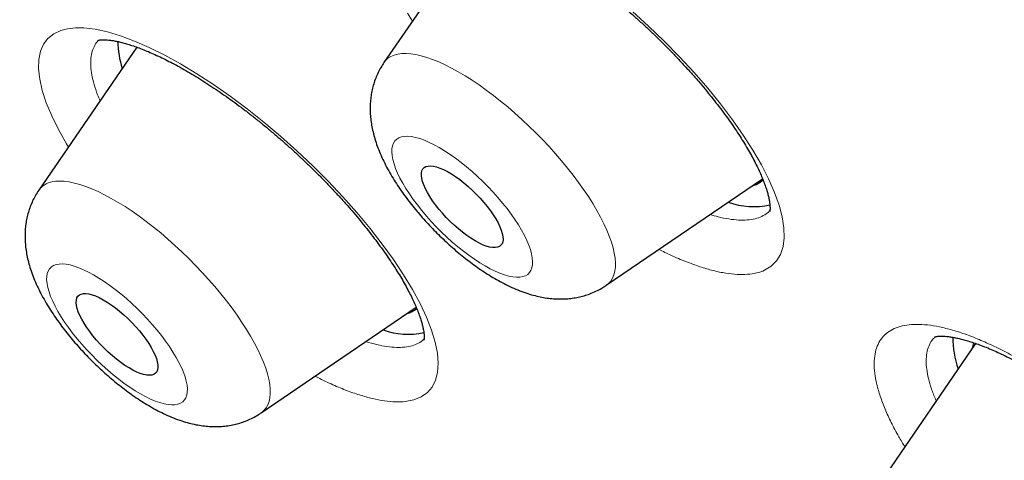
# Model space of a CAD drawing. Header units: millimetres. Extents: x 8 to 436, y 12 to 764.
# Tile 203 of 256: x 381.9 to 389.53, y 264.58 to 268. Entities that reach past the tile are written whole.
import ezdxf

# ---------------------------------------------------------------- set-up
doc = ezdxf.new("R2010")
doc.units = ezdxf.units.MM

msp = doc.modelspace()

# ---------------------------------------------------------------- linework, layer by layer
at = {"color": 7, "linetype": 'Continuous', "lineweight": 30}
for p, q in [((385.4873, 268.7803), (384.7228, 267.6641)), ((382.8065, 267.7838), (382.0463, 266.674)), ((386.4464, 265.9362), (387.6591, 266.7625)), ((383.77, 264.9462), (384.9728, 265.7658)), ((389.3111, 265.4855), (388.5884, 264.4303))]:
    msp.add_line(p, q, dxfattribs=at)
at = {"color": 252, "linetype": 'Continuous', "lineweight": 0, "flags": 128}
for points in [[(384.9432, 267.9858), (384.9066, 268.0475)], [(386.6488, 268.0614), (386.7744, 267.9475), (386.8969, 267.8298), (387.015, 267.7096), (387.1274, 267.5881), (387.2336, 267.4658), (387.3334, 267.343), (387.4256, 267.2212), (387.5094, 267.1016), (387.5842, 266.9848), (387.6499, 266.8709), (387.7058, 266.7613), (387.7514, 266.6572), (387.7863, 266.559), (387.8106, 266.4669), (387.8239, 266.3819), (387.8262, 266.305), (387.8173, 266.2364), (387.7974, 266.1764), (387.7666, 266.1256), (387.7254, 266.0845), (387.7254, 266.0845)], [(382.2754, 267.0084), (382.2599, 267.0334), (382.1982, 267.1444), (382.1462, 267.251), (382.1044, 267.3523), (382.0733, 267.447), (382.0532, 267.5348), (382.044, 267.6153), (382.0457, 267.6879), (382.0584, 267.7516), (382.0822, 267.8062), (382.1168, 267.8516), (382.1617, 267.8873), (382.2167, 267.913), (382.27, 267.9265), (382.3298, 267.933), (382.3957, 267.9324), (382.4828, 267.9221), (382.578, 267.9016), (382.6803, 267.8711), (382.7888, 267.8309), (382.903, 267.781), (383.0225, 267.7217), (383.1461, 267.6537), (383.2723, 267.5777), (383.4009, 267.4937), (383.5314, 267.4023), (383.6622, 267.3045), (383.7921, 267.2011), (383.9207, 267.0925), (384.0474, 266.9792), (384.1709, 266.8624), (384.2899, 266.7434), (384.4039, 266.6223), (384.5126, 266.4999), (384.6147, 266.3773), (384.7093, 266.2559), (384.7959, 266.1361), (384.8742, 266.0184), (384.9435, 265.9039), (385.0029, 265.7939), (385.0522, 265.689), (385.0912, 265.5893), (385.1197, 265.4959), (385.1373, 265.4098), (385.1437, 265.3315), (385.1391, 265.2611), (385.1236, 265.1994), (385.0973, 265.1469), (385.0602, 265.1041), (385.0125, 265.0709), (384.9547, 265.0477), (384.8875, 265.0347), (384.8875, 265.0347)], [(384.7228, 267.6641), (384.7351, 267.6797), (384.754, 267.6972)], [(384.754, 267.6972), (384.7761, 267.7115), (384.8012, 267.7224), (384.8293, 267.73), (384.8603, 267.7342), (384.8941, 267.7349), (384.9305, 267.7323), (384.9694, 267.7263), (385.0107, 267.7169), (385.0541, 267.7042), (385.0997, 267.6881), (385.1471, 267.6689), (385.1962, 267.6465), (385.2468, 267.621), (385.2987, 267.5925), (385.3518, 267.5611), (385.4058, 267.527), (385.4606, 267.4903), (385.5159, 267.4511), (385.5715, 267.4095), (385.6272, 267.3657), (385.6829, 267.3199), (385.7382, 267.2722), (385.7931, 267.2228), (385.8472, 267.172), (385.9005, 267.1198), (385.9526, 267.0665), (386.0035, 267.0123), (386.0528, 266.9574), (386.1005, 266.902), (386.1464, 266.8462), (386.1902, 266.7904), (386.2319, 266.7346), (386.2712, 266.6792), (386.308, 266.6243), (386.3422, 266.5701), (386.3737, 266.5169), (386.4023, 266.4648), (386.4279, 266.414), (386.4505, 266.3647), (386.4699, 266.3171), (386.4861, 266.2713), (386.499, 266.2276), (386.5086, 266.1862), (386.5148, 266.147), (386.5177, 266.1104), (386.5171, 266.0764), (386.5131, 266.0452), (386.5058, 266.0168), (386.4951, 265.9915), (386.4811, 265.9692), (386.4638, 265.95), (386.4464, 265.9362)], [(385.8372, 266.0213), (385.8513, 266.0351), (385.8623, 266.0521), (385.8699, 266.0721), (385.8743, 266.095), (385.8753, 266.1207), (385.8729, 266.149), (385.8671, 266.1798), (385.8581, 266.2129), (385.8458, 266.2479), (385.8303, 266.2849), (385.8117, 266.3234), (385.7901, 266.3633), (385.7657, 266.4043), (385.7386, 266.4462), (385.709, 266.4887), (385.6771, 266.5315), (385.643, 266.5745), (385.6069, 266.6172), (385.5692, 266.6596), (385.53, 266.7012), (385.4895, 266.7418), (385.4481, 266.7813), (385.4059, 266.8193), (385.3633, 266.8556), (385.3204, 266.89), (385.2776, 266.9223), (385.2352, 266.9522), (385.1933, 266.9797), (385.1522, 267.0044), (385.1122, 267.0264), (385.0736, 267.0453), (385.0366, 267.0612), (385.0013, 267.0739), (384.9681, 267.0834), (384.9371, 267.0895), (384.9086, 267.0923), (384.8826, 267.0917), (384.8594, 267.0878), (384.839, 267.0805), (384.8217, 267.0699), (384.8076, 267.0561), (384.7966, 267.0391), (384.789, 267.0191), (384.7846, 266.9962), (384.7836, 266.9705), (384.786, 266.9421), (384.7918, 266.9114), (384.8008, 266.8783), (384.8131, 266.8432), (384.8286, 266.8063), (384.8472, 266.7678), (384.8688, 266.7279), (384.8932, 266.6869), (384.9203, 266.645), (384.9499, 266.6025), (384.9818, 266.5596), (385.0159, 266.5167), (385.052, 266.4739), (385.0897, 266.4316), (385.1289, 266.39), (385.1694, 266.3493), (385.2108, 266.3099), (385.253, 266.2719), (385.2956, 266.2356), (385.3385, 266.2012), (385.3813, 266.1689), (385.4237, 266.139), (385.4656, 266.1115), (385.5067, 266.0868), (385.5467, 266.0648), (385.5853, 266.0458), (385.6223, 266.0299), (385.6576, 266.0172), (385.6908, 266.0078), (385.7218, 266.0016), (385.7503, 265.9988), (385.7763, 265.9994), (385.7995, 266.0034), (385.8199, 266.0107), (385.8372, 266.0213)], [(382.1753, 266.7434), (382.2083, 266.745), (382.244, 266.7433), (382.2823, 266.7382), (382.3229, 266.7297), (382.3658, 266.7179), (382.4108, 266.7027), (382.4577, 266.6843), (382.5064, 266.6628), (382.5566, 266.6381), (382.6082, 266.6104), (382.661, 266.5798), (382.7148, 266.5464), (382.7694, 266.5104), (382.8245, 266.4718), (382.8801, 266.4308), (382.9358, 266.3876), (382.9915, 266.3423), (383.047, 266.2951), (383.102, 266.2462), (383.1563, 266.1957), (383.2099, 266.1439), (383.2623, 266.0909), (383.3135, 266.0369), (383.3633, 265.9822), (383.4115, 265.9268), (383.4578, 265.8711), (383.5022, 265.8153), (383.5445, 265.7595), (383.5844, 265.704), (383.6219, 265.6489), (383.6569, 265.5946), (383.6891, 265.541), (383.7185, 265.4886), (383.7449, 265.4374), (383.7683, 265.3877), (383.7886, 265.3396), (383.8056, 265.2934), (383.8194, 265.2491), (383.8299, 265.207), (383.8371, 265.1673), (383.8408, 265.1299), (383.8411, 265.0952), (383.8381, 265.0632), (383.8316, 265.0341), (383.8218, 265.0079), (383.8087, 264.9848), (383.7923, 264.9648), (383.7727, 264.9481), (383.77, 264.9462)], [(383.1024, 265.0097), (383.1253, 265.0139), (383.1453, 265.0216), (383.1623, 265.0325), (383.1761, 265.0466), (383.1868, 265.0639), (383.1941, 265.0842), (383.1981, 265.1075), (383.1987, 265.1335), (383.196, 265.162), (383.1899, 265.1931), (383.1805, 265.2263), (383.1679, 265.2616), (383.1521, 265.2987), (383.1332, 265.3373), (383.1113, 265.3774), (383.0866, 265.4185), (383.0593, 265.4604), (383.0294, 265.503), (382.9973, 265.5459), (382.963, 265.5888), (382.9267, 265.6315), (382.8888, 265.6738), (382.8495, 265.7153), (382.8089, 265.7559), (382.7674, 265.7952), (382.7252, 265.833), (382.6825, 265.8691), (382.6396, 265.9033), (382.5969, 265.9354), (382.5544, 265.9651), (382.5126, 265.9923), (382.4717, 266.0168), (382.4318, 266.0384), (382.3933, 266.0571), (382.3565, 266.0726), (382.3214, 266.085), (382.2884, 266.0942), (382.2577, 266.1), (382.2294, 266.1024), (382.2037, 266.1015), (382.1807, 266.0972), (382.1607, 266.0896), (382.1437, 266.0786), (382.1299, 266.0645), (382.1192, 266.0472), (382.1119, 266.0269), (382.1079, 266.0037), (382.1073, 265.9777), (382.11, 265.9491), (382.1161, 265.9181), (382.1255, 265.8848), (382.1381, 265.8496), (382.1539, 265.8125), (382.1728, 265.7738), (382.1947, 265.7338), (382.2194, 265.6926), (382.2467, 265.6507), (382.2766, 265.6081), (382.3088, 265.5653), (382.3431, 265.5223), (382.3793, 265.4796), (382.4172, 265.4373), (382.4565, 265.3958), (382.4971, 265.3553), (382.5386, 265.3159), (382.5808, 265.2781), (382.6235, 265.242), (382.6664, 265.2078), (382.7091, 265.1758), (382.7516, 265.146), (382.7934, 265.1189), (382.8344, 265.0944), (382.8742, 265.0727), (382.9127, 265.0541), (382.9495, 265.0385), (382.9846, 265.0261), (383.0176, 265.017), (383.0483, 265.0112), (383.0767, 265.0087), (383.1024, 265.0097)]]:
    msp.add_lwpolyline(points, dxfattribs=at)
at = {"color": 7, "linetype": 'Continuous', "lineweight": 30, "flags": 128}
for points in [[(385.0349, 266.8498), (385.0484, 266.8574), (385.0649, 266.8618), (385.0842, 266.8628), (385.1061, 266.8605), (385.1304, 266.8548), (385.1568, 266.8458), (385.185, 266.8336), (385.2148, 266.8184), (385.2457, 266.8004), (385.2776, 266.7796), (385.31, 266.7563), (385.3426, 266.7308), (385.375, 266.7033), (385.407, 266.6742), (385.4382, 266.6437), (385.4682, 266.6121), (385.4967, 266.5799), (385.5235, 266.5472), (385.5482, 266.5146), (385.5706, 266.4823), (385.5904, 266.4507), (385.6075, 266.42), (385.6216, 266.3908), (385.6326, 266.3631), (385.6404, 266.3374), (385.6449, 266.3139), (385.6461, 266.2928), (385.6439, 266.2744), (385.6384, 266.2589), (385.6296, 266.2465), (385.6176, 266.2372), (385.6026, 266.2311), (385.5846, 266.2285), (385.564, 266.2291), (385.5409, 266.2332), (385.5155, 266.2405), (385.4882, 266.2511), (385.4592, 266.2648), (385.4288, 266.2814), (385.3974, 266.3009), (385.3652, 266.323), (385.3326, 266.3474), (385.3001, 266.3739), (385.2678, 266.4023), (385.2362, 266.4321), (385.2056, 266.4632), (385.1763, 266.4951), (385.1486, 266.5276), (385.1228, 266.5603), (385.0992, 266.5928), (385.0781, 266.6248), (385.0596, 266.656), (385.044, 266.686), (385.0314, 266.7145), (385.022, 266.7412), (385.0158, 266.7658), (385.013, 266.7882), (385.0135, 266.8079), (385.0173, 266.8249), (385.0245, 266.8389), (385.0349, 266.8498)], [(382.3923, 265.8723), (382.4122, 265.8726), (382.4346, 265.8695), (382.4594, 265.8631), (382.4861, 265.8535), (382.5147, 265.8407), (382.5447, 265.8249), (382.5759, 265.8062), (382.6079, 265.7848), (382.6404, 265.7611), (382.673, 265.7351), (382.7054, 265.7073), (382.7372, 265.6778), (382.7681, 265.6471), (382.7979, 265.6154), (382.826, 265.583), (382.8524, 265.5504), (382.8766, 265.5178), (382.8985, 265.4856), (382.9178, 265.4541), (382.9342, 265.4237), (382.9477, 265.3948), (382.9581, 265.3675), (382.9652, 265.3422), (382.969, 265.3192), (382.9695, 265.2987), (382.9666, 265.2809), (382.9604, 265.266), (382.9509, 265.2542), (382.9383, 265.2456), (382.9226, 265.2403), (382.9041, 265.2383), (382.8829, 265.2397), (382.8593, 265.2444), (382.8335, 265.2524), (382.8058, 265.2637), (382.7765, 265.278), (382.7458, 265.2953), (382.7142, 265.3153), (382.6819, 265.3379), (382.6493, 265.3628), (382.6168, 265.3897), (382.5846, 265.4184), (382.5532, 265.4485), (382.5228, 265.4798), (382.4938, 265.5119), (382.4665, 265.5444), (382.4412, 265.5771), (382.4181, 265.6095), (382.3975, 265.6414), (382.3796, 265.6724), (382.3647, 265.7021), (382.3527, 265.7302), (382.344, 265.7565), (382.3385, 265.7807), (382.3364, 265.8025), (382.3376, 265.8217), (382.3421, 265.838), (382.35, 265.8514), (382.3611, 265.8616), (382.3752, 265.8686), (382.3923, 265.8723)]]:
    msp.add_lwpolyline(points, dxfattribs=at)
at = {"color": 7, "linetype": 'Continuous', "lineweight": 30}
for centre, radius, start, end in [((383.415, 267.8478), 0.757, 181.49629, 197.60231), ((387.5249, 266.9005), 0.2008, 285.0766, 313.33844), ((387.5883, 267.121), 0.5742, 250.10482, 282.81979), ((384.8469, 265.9139), 0.2045, 285.22661, 309.52358), ((384.9126, 266.1277), 0.5713, 249.91706, 282.14349), ((389.881, 265.5333), 0.7469, 179.97988, 199.19684), ((389.5711, 265.414), 0.2871, 164.42425, 172.98511)]:
    msp.add_arc(centre, radius, start, end, dxfattribs=at)
at = {"color": 252, "linetype": 'Continuous', "lineweight": 0}
msp.add_arc((382.1838, 266.573), 0.1706, 92.86106, 143.67257, dxfattribs=at)
for points, knots in [([(331.0196, 326.7184), (331.0561, 326.7596), (331.2962, 327.0306), (331.8424, 327.4289), (332.6613, 327.9047), (333.5901, 328.2615), (334.6138, 328.5101), (335.7324, 328.6467), (336.9414, 328.6715), (338.2374, 328.5844), (339.6162, 328.3856), (341.0734, 328.0758), (342.6045, 327.6559), (344.2047, 327.1272), (345.8688, 326.4915), (347.5918, 325.7507), (349.3681, 324.9071), (351.1922, 323.9635), (353.0583, 322.9227), (354.9606, 321.788), (356.8931, 320.5631), (358.8496, 319.2517), (360.8241, 317.858), (362.8103, 316.3864), (364.802, 314.8415), (366.7929, 313.2282), (368.7768, 311.5516), (370.7474, 309.8168), (372.6985, 308.0295), (374.6239, 306.1951), (376.5177, 304.3195), (378.3738, 302.4086), (380.1864, 300.4684), (381.9498, 298.505), (383.6585, 296.5245), (385.307, 294.5333), (386.8903, 292.5375), (388.4033, 290.5434), (389.8412, 288.5574), (391.1995, 286.5857), (392.474, 284.6344), (393.6607, 282.7098), (394.7558, 280.8178), (395.7558, 278.9644), (396.6577, 277.1555), (397.4585, 275.3968), (398.1558, 273.6937), (398.7474, 272.0516), (399.2313, 270.4758), (399.6062, 268.9711), (399.8708, 267.5423), (400.0242, 266.1939), (400.066, 264.9302), (399.9962, 263.755), (399.8146, 262.6723), (399.5228, 261.6845), (399.1179, 260.7987), (398.6492, 260.0553), (398.2659, 259.6574), (398.0952, 259.4803)], [0, 0, 0, 0, 0.003203, 0.021066, 0.038929, 0.056792, 0.074655, 0.092519, 0.110382, 0.128245, 0.146108, 0.163971, 0.181834, 0.199697, 0.21756, 0.235424, 0.253287, 0.27115, 0.289013, 0.306876, 0.324739, 0.342602, 0.360465, 0.378329, 0.396192, 0.414055, 0.431918, 0.449781, 0.467644, 0.485507, 0.50337, 0.521234, 0.539097, 0.55696, 0.574823, 0.592686, 0.610549, 0.628412, 0.646275, 0.664139, 0.682002, 0.699865, 0.717728, 0.735591, 0.753454, 0.771317, 0.78918, 0.807044, 0.824907, 0.84277, 0.860633, 0.878496, 0.896359, 0.914222, 0.932085, 0.949949, 0.967812, 0.985675, 1, 1, 1, 1]), ([(395.3931, 273.1926), (395.6196, 272.5781), (396.0725, 271.3491), (396.5745, 269.6123), (396.9437, 267.9624), (397.1679, 266.4145), (397.2469, 264.9772), (397.1792, 263.6574), (396.9664, 262.4577), (396.6079, 261.3824), (396.1054, 260.4362), (395.4641, 259.6223), (394.6854, 258.9474), (393.7884, 258.4238), (392.7843, 258.0438), (391.6833, 257.8), (390.4686, 257.6895), (389.1568, 257.699), (388.1989, 257.8161), (387.7211, 257.8745)], [0, 0, 0, 0, 0.059647, 0.119293, 0.179195, 0.239108, 0.298754, 0.35839, 0.418037, 0.477683, 0.537584, 0.597497, 0.657143, 0.716779, 0.77332, 0.829847, 0.88658, 0.943426, 1, 1, 1, 1]), ([(382.5116, 267.8381), (382.5111, 267.8377), (382.4979, 267.8273), (382.48, 267.7993), (382.4592, 267.7537), (382.449, 267.6994), (382.4479, 267.6381), (382.4561, 267.57), (382.4741, 267.4954), (382.4959, 267.4281), (382.5151, 267.3838), (382.5218, 267.3683)], [0, 0, 0, 0, 0.00536, 0.13743, 0.269027, 0.400742, 0.532929, 0.665116, 0.796832, 0.928637, 1, 1, 1, 1]), ([(387.2518, 266.485), (387.2727, 266.4788), (387.3234, 266.4637), (387.397, 266.4495), (387.4728, 266.4412), (387.541, 266.4421), (387.6014, 266.4516), (387.6545, 266.4691), (387.6826, 266.488), (387.6966, 266.4973)], [0, 0, 0, 0, 0.1045046, 0.2541769, 0.4033168, 0.5522225, 0.7016587, 0.8510946, 1, 1, 1, 1]), ([(387.6966, 266.4973), (387.6967, 266.4974), (387.7038, 266.5029), (387.7096, 266.5096), (387.7155, 266.5162)], [0, 0, 0, 0, 0.011065, 1, 1, 1, 1]), ([(387.7254, 266.0845), (387.7089, 266.0734), (387.6759, 266.0513), (387.6136, 266.0309), (387.5427, 266.0198), (387.4627, 266.0191), (387.374, 266.0289), (387.2774, 266.049), (387.1738, 266.0789), (387.0638, 266.1189), (386.9576, 266.1639), (386.8864, 266.1995), (386.8554, 266.2149)], [0, 0, 0, 0, 0.10214, 0.204645, 0.307149, 0.409289, 0.511579, 0.614234, 0.716889, 0.81918, 0.921523, 1, 1, 1, 1]), ([(388.6154, 265.56), (388.6155, 265.5601), (388.6304, 265.573), (388.6638, 265.5953), (388.7237, 265.6186), (388.7931, 265.6319), (388.8716, 265.635), (388.9589, 265.6276), (389.0542, 265.6101), (389.1568, 265.5826), (389.2658, 265.5453), (389.3808, 265.4982), (389.5009, 265.4418), (389.6252, 265.3765), (389.7526, 265.303), (389.8824, 265.2214), (390.0139, 265.1323), (390.1459, 265.0366), (390.2774, 264.935), (390.4075, 264.828), (390.5356, 264.7162), (390.6605, 264.6008), (390.7812, 264.4826), (390.8969, 264.3622), (391.0071, 264.2404), (391.1107, 264.1182), (391.207, 263.9967), (391.2951, 263.8765), (391.3748, 263.7585), (391.4454, 263.6435), (391.5063, 263.5325), (391.5568, 263.4263), (391.5969, 263.3254), (391.6265, 263.2305), (391.6451, 263.1426), (391.6524, 263.0623), (391.6486, 262.99), (391.6339, 262.926), (391.6097, 262.8741), (391.578, 262.8331), (391.541, 262.8013), (391.494, 262.7746), (391.4352, 262.7549), (391.3633, 262.7443), (391.2825, 262.7438), (391.1934, 262.7534), (391.0962, 262.7735), (390.9918, 262.8036), (390.881, 262.8436), (390.7719, 262.8892), (390.6978, 262.9259), (390.6643, 262.9425)], [0, 0, 0, 0, 0.000226, 0.021289, 0.042427, 0.063565, 0.084627, 0.105689, 0.126827, 0.147964, 0.169026, 0.190103, 0.211255, 0.232407, 0.253484, 0.274584, 0.295759, 0.316935, 0.338035, 0.359157, 0.380354, 0.401551, 0.422673, 0.443806, 0.465015, 0.486223, 0.507356, 0.528483, 0.549687, 0.57089, 0.592018, 0.613127, 0.634312, 0.655497, 0.676606, 0.697691, 0.718851, 0.740012, 0.761097, 0.778637, 0.796199, 0.813739, 0.834809, 0.855954, 0.877099, 0.898169, 0.919238, 0.940382, 0.961526, 0.982596, 1, 1, 1, 1]), ([(388.7619, 264.6836), (388.746, 264.7097), (388.7068, 264.7741), (388.6555, 264.8721), (388.607, 264.9773), (388.5697, 265.0765), (388.543, 265.1696), (388.5271, 265.2558), (388.5223, 265.3343), (388.5289, 265.4044), (388.5466, 265.4657), (388.5742, 265.5189), (388.6017, 265.5463), (388.6154, 265.56)], [0, 0, 0, 0, 0.064164, 0.158133, 0.251767, 0.345306, 0.43918, 0.533054, 0.626593, 0.719779, 0.813297, 0.906814, 1, 1, 1, 1]), ([(384.5822, 265.4996), (384.6109, 265.4912), (384.6686, 265.4744), (384.7473, 265.46), (384.8203, 265.4528), (384.8626, 265.4555), (384.8837, 265.4569)], [0, 0, 0, 0, 0.248428, 0.499249, 0.75007, 1, 1, 1, 1]), ([(384.8837, 265.4569), (384.8838, 265.4569), (384.9043, 265.4591), (384.9427, 265.4663), (384.9908, 265.4867), (385.0213, 265.5047), (385.0328, 265.5183), (385.034, 265.5198)], [0, 0, 0, 0, 0.0019081, 0.321491, 0.6422168, 0.962943, 1, 1, 1, 1]), ([(388.9979, 265.5372), (388.9886, 265.5277), (388.9675, 265.5065), (388.9458, 265.464), (388.9309, 265.412), (388.9256, 265.3526), (388.93, 265.2861), (388.9437, 265.2132), (388.9676, 265.134), (388.9885, 265.0757), (389.004, 265.0428), (389.0056, 265.0394)], [0, 0, 0, 0, 0.101856, 0.22803, 0.354205, 0.479932, 0.60614, 0.732801, 0.859462, 0.985671, 1, 1, 1, 1]), ([(384.8875, 265.0347), (384.8627, 265.0332), (384.813, 265.0301), (384.7273, 265.0385), (384.6343, 265.0561), (384.5339, 265.0841), (384.4268, 265.122), (384.3132, 265.1705), (384.2333, 265.2073), (384.1905, 265.2304), (384.1886, 265.2314)], [0, 0, 0, 0, 0.141526, 0.283557, 0.425588, 0.567115, 0.708848, 0.851088, 0.993328, 1, 1, 1, 1])]:
    msp.add_open_spline(points, degree=3, knots=knots, dxfattribs=at)
at = {"color": 7, "linetype": 'Continuous', "lineweight": 30}
for points, knots in [([(390.2869, 283.0992), (390.7877, 282.2717), (391.8007, 280.5975), (393.1077, 278.1601), (394.2538, 275.7848), (395.2061, 273.5099), (395.9628, 271.3481), (396.5183, 269.3131), (396.8693, 267.4173), (397.0137, 265.6724), (396.9506, 264.0892), (396.6804, 262.6775), (396.2046, 261.446), (395.5264, 260.4021), (394.6498, 259.5525), (393.5802, 258.9023), (392.3243, 258.4555), (390.8897, 258.2149), (389.2854, 258.1819), (387.5213, 258.3568), (385.5921, 258.7419), (383.5063, 259.3396), (381.2713, 260.1567), (378.9264, 261.1657), (377.2807, 262.0051), (376.4579, 262.4248)], [0, 0, 0, 0, 0.042355, 0.085689, 0.129022, 0.172355, 0.215689, 0.259022, 0.302355, 0.345688, 0.389022, 0.432355, 0.475688, 0.519022, 0.562355, 0.605688, 0.649021, 0.692355, 0.735688, 0.779021, 0.822355, 0.866766, 0.911177, 0.955589, 1, 1, 1, 1]), ([(385.1843, 268.8275), (385.1843, 268.8275), (385.1843, 268.8275), (385.1885, 268.8289), (385.1968, 268.8307), (385.2092, 268.8324), (385.2254, 268.8334), (385.2453, 268.8334), (385.269, 268.832), (385.2961, 268.829), (385.3268, 268.8241), (385.3608, 268.8172), (385.3983, 268.808), (385.4388, 268.7964), (385.4822, 268.7824), (385.5285, 268.7658), (385.5773, 268.7466), (385.6286, 268.7248), (385.6822, 268.7003), (385.7378, 268.6732), (385.7952, 268.6436), (385.8542, 268.6115), (385.9147, 268.5769), (385.9764, 268.5399), (386.0392, 268.5006), (386.103, 268.459), (386.1675, 268.4152), (386.2327, 268.3694), (386.2981, 268.3217), (386.3636, 268.2722), (386.4291, 268.221), (386.4947, 268.1681), (386.5601, 268.1136), (386.6252, 268.0577), (386.6895, 268.0006), (386.7528, 267.9427), (386.815, 267.884), (386.8759, 267.8247), (386.9356, 267.7647), (386.9942, 267.704), (387.0515, 267.6426), (387.1073, 267.581), (387.1612, 267.5193), (387.213, 267.4581), (387.2624, 267.3976), (387.3093, 267.3379), (387.3541, 267.2788), (387.3967, 267.2201), (387.4371, 267.162), (387.475, 267.105), (387.5103, 267.0494), (387.5427, 266.9955), (387.5721, 266.9437), (387.5985, 266.8942), (387.622, 266.8471), (387.6427, 266.8021), (387.6608, 266.7592), (387.6762, 266.7188), (387.6889, 266.6814), (387.6989, 266.6472), (387.7064, 266.6165), (387.7117, 266.5894), (387.7149, 266.5662), (387.7164, 266.5472), (387.7167, 266.5315), (387.7161, 266.5197), (387.715, 266.5119), (387.7141, 266.5079), (387.7141, 266.508), (387.7141, 266.508)], [0, 0, 0, 0, 0.009431, 0.0241294, 0.0381311, 0.0518033, 0.0653667, 0.0789384, 0.0925844, 0.1063594, 0.1200622, 0.1342109, 0.1485142, 0.1629816, 0.177615, 0.1924125, 0.2073702, 0.2224835, 0.2377478, 0.2531211, 0.2685972, 0.2841412, 0.2997606, 0.3154523, 0.3312134, 0.3470411, 0.3629331, 0.3788871, 0.3948763, 0.4107933, 0.4267683, 0.4428308, 0.4589522, 0.4751027, 0.4912473, 0.5073508, 0.5233839, 0.5393396, 0.5553202, 0.5714036, 0.5875479, 0.6037093, 0.6198269, 0.6358539, 0.6517449, 0.6674646, 0.6831478, 0.69896, 0.7148036, 0.73062, 0.7463532, 0.7619512, 0.7773618, 0.792534, 0.8074331, 0.8223763, 0.8373379, 0.852173, 0.8668446, 0.881318, 0.8955631, 0.9095575, 0.9232902, 0.9367655, 0.9500946, 0.9635655, 0.9770745, 0.9907583, 1, 1, 1, 1]), ([(382.506, 267.8367), (382.506, 267.8367), (382.5058, 267.8367), (382.5097, 267.8378), (382.5177, 267.8394), (382.5298, 267.8407), (382.5457, 267.8413), (382.5653, 267.8409), (382.5887, 267.839), (382.6157, 267.8356), (382.6462, 267.8302), (382.6802, 267.8227), (382.7175, 267.8129), (382.7579, 267.8007), (382.8013, 267.786), (382.8474, 267.7688), (382.896, 267.7491), (382.9469, 267.7267), (383.0003, 267.7016), (383.0557, 267.674), (383.1129, 267.6437), (383.1718, 267.611), (383.2322, 267.5757), (383.294, 267.538), (383.3568, 267.498), (383.4205, 267.4559), (383.4848, 267.4116), (383.5497, 267.3654), (383.6149, 267.3173), (383.6803, 267.2673), (383.7459, 267.2156), (383.8113, 267.1623), (383.8765, 267.1076), (383.9411, 267.0516), (384.005, 266.9945), (384.0682, 266.9364), (384.1305, 266.8773), (384.192, 266.8173), (384.2522, 266.7566), (384.3109, 266.6956), (384.3679, 266.6345), (384.423, 266.5736), (384.4762, 266.5127), (384.5277, 266.4519), (384.5774, 266.3911), (384.6251, 266.3305), (384.6706, 266.2706), (384.7136, 266.2116), (384.754, 266.154), (384.7915, 266.098), (384.8262, 266.0437), (384.8583, 265.9908), (384.8878, 265.9393), (384.9147, 265.8893), (384.9389, 265.8414), (384.9601, 265.7959), (384.9785, 265.7532), (384.9939, 265.7136), (385.0064, 265.6774), (385.0163, 265.6448), (385.0238, 265.6151), (385.0292, 265.5887), (385.0326, 265.5657), (385.0343, 265.5465), (385.0347, 265.5313), (385.0342, 265.52), (385.0333, 265.5131), (385.0326, 265.5101), (385.0327, 265.5106), (385.0327, 265.5107)], [0, 0, 0, 0, 0.007914, 0.022359, 0.03622, 0.049803, 0.063195, 0.076618, 0.090179, 0.103925, 0.117878, 0.132048, 0.14643, 0.161016, 0.17579, 0.190727, 0.205667, 0.220924, 0.236296, 0.251777, 0.267363, 0.28305, 0.298835, 0.314718, 0.330667, 0.346637, 0.362639, 0.378678, 0.394755, 0.410868, 0.427019, 0.443207, 0.459432, 0.47567, 0.49181, 0.508001, 0.524255, 0.540542, 0.55683, 0.573083, 0.589268, 0.605358, 0.621327, 0.637378, 0.653502, 0.669657, 0.685783, 0.701826, 0.717736, 0.733463, 0.748965, 0.764397, 0.779993, 0.795549, 0.811008, 0.826313, 0.841406, 0.856231, 0.870735, 0.884875, 0.898873, 0.913041, 0.927053, 0.940905, 0.954612, 0.968215, 0.98179, 0.995419, 1, 1, 1, 1]), ([(384.7229, 267.6639), (384.7151, 267.652), (384.6984, 267.6269), (384.6771, 267.5862), (384.6582, 267.5429), (384.6429, 267.4984), (384.631, 267.453), (384.6224, 267.4068), (384.6172, 267.3599), (384.6153, 267.3123), (384.6166, 267.2639), (384.6212, 267.2146), (384.6292, 267.1639), (384.6408, 267.1115), (384.6563, 267.0571), (384.676, 267.0006), (384.6999, 266.9424), (384.7277, 266.8835), (384.7587, 266.8249), (384.7923, 266.7674), (384.8279, 266.7113), (384.8653, 266.6567), (384.9044, 266.6032), (384.945, 266.551), (384.9871, 266.4999), (385.0306, 266.4499), (385.0754, 266.4011), (385.1214, 266.3533), (385.1686, 266.3068), (385.2168, 266.2616), (385.2661, 266.2178), (385.3163, 266.1755), (385.3675, 266.1346), (385.4196, 266.0954), (385.4728, 266.0579), (385.5271, 266.0222), (385.5827, 265.9883), (385.64, 265.9564), (385.6992, 265.9268), (385.7606, 265.8998), (385.8211, 265.8772), (385.8794, 265.8594), (385.9338, 265.8463), (385.9863, 265.8371), (386.0372, 265.8316), (386.0867, 265.8296), (386.1352, 265.8309), (386.1826, 265.8356), (386.2291, 265.8436), (386.2745, 265.8549), (386.3203, 265.8701), (386.3661, 265.8895), (386.4088, 265.9116), (386.4346, 265.9287), (386.4461, 265.9364)], [0, 0, 0, 0, 0.0140763, 0.029746, 0.045401, 0.061087, 0.0768575, 0.0927762, 0.1089214, 0.1253906, 0.1423047, 0.1598126, 0.1780898, 0.1973273, 0.217693, 0.2392447, 0.2618033, 0.2849041, 0.3078466, 0.3303274, 0.3522806, 0.373752, 0.3948227, 0.4155749, 0.4360832, 0.4564122, 0.4766187, 0.4967535, 0.5168643, 0.5369918, 0.5571725, 0.5774553, 0.5978933, 0.6185468, 0.6394861, 0.6607942, 0.6825693, 0.704922, 0.7279605, 0.7517407, 0.7761494, 0.7974157, 0.817546, 0.836576, 0.8546745, 0.8720292, 0.8888064, 0.9051409, 0.9211377, 0.9368772, 0.9524208, 0.9695238, 0.9863599, 1, 1, 1, 1]), ([(382.0462, 266.6738), (382.0461, 266.6737), (382.0365, 266.6608), (382.0203, 266.6331), (381.9981, 266.5912), (381.9798, 266.5477), (381.9649, 266.5031), (381.9534, 266.4576), (381.9452, 266.4113), (381.9404, 266.3643), (381.9388, 266.3166), (381.9405, 266.2681), (381.9455, 266.2186), (381.9539, 266.1677), (381.966, 266.1151), (381.982, 266.0605), (382.0022, 266.0037), (382.0266, 265.9454), (382.0548, 265.8864), (382.0861, 265.8279), (382.1199, 265.7706), (382.1558, 265.7147), (382.1934, 265.6602), (382.2327, 265.607), (382.2735, 265.5549), (382.3157, 265.5039), (382.3594, 265.454), (382.4043, 265.4053), (382.4505, 265.3577), (382.4978, 265.3114), (382.5462, 265.2663), (382.5956, 265.2227), (382.6459, 265.1805), (382.6972, 265.1399), (382.7494, 265.1009), (382.8027, 265.0635), (382.8572, 265.028), (382.913, 264.9943), (382.9705, 264.9627), (383.03, 264.9334), (383.0916, 264.9067), (383.1522, 264.8846), (383.2103, 264.8673), (383.2645, 264.8548), (383.3168, 264.8461), (383.3675, 264.8411), (383.4167, 264.8396), (383.4567, 264.8409), (383.4803, 264.8432), (383.4879, 264.8439)], [0, 0, 0, 0, 0.000182, 0.017671, 0.035103, 0.052525, 0.069988, 0.087552, 0.105291, 0.123293, 0.14167, 0.160561, 0.180134, 0.200588, 0.222135, 0.244955, 0.269087, 0.294293, 0.320018, 0.345498, 0.370444, 0.394805, 0.41864, 0.442039, 0.465095, 0.487889, 0.510491, 0.532963, 0.555363, 0.577741, 0.600143, 0.62261, 0.645197, 0.667964, 0.69098, 0.714324, 0.738091, 0.762391, 0.787349, 0.813082, 0.839639, 0.866859, 0.89036, 0.912588, 0.933612, 0.953628, 0.972843, 0.991192, 1, 1, 1, 1]), ([(388.9928, 265.5357), (388.9927, 265.5357), (388.9923, 265.5354), (388.9942, 265.5363), (388.9996, 265.5378), (389.0095, 265.5397), (389.0232, 265.5413), (389.0407, 265.5421), (389.0619, 265.5417), (389.0869, 265.54), (389.1151, 265.5365), (389.1469, 265.5312), (389.1819, 265.5238), (389.2203, 265.5141), (389.2619, 265.502), (389.3065, 265.4874), (389.354, 265.4702), (389.404, 265.4504), (389.4563, 265.4281), (389.5106, 265.4032), (389.5667, 265.3758), (389.6244, 265.3459), (389.684, 265.3134), (389.7453, 265.2783), (389.808, 265.2408), (389.8719, 265.2009), (389.9365, 265.1588), (390.0016, 265.1148), (390.0668, 265.069), (390.1322, 265.0214), (390.1979, 264.9719), (390.2639, 264.9204), (390.33, 264.8673), (390.3959, 264.8125), (390.4612, 264.7566), (390.5255, 264.6996), (390.5887, 264.642), (390.6507, 264.5836), (390.7116, 264.5245), (390.7714, 264.4645), (390.8301, 264.4039), (390.8873, 264.3428), (390.9427, 264.2816), (390.9962, 264.2206), (391.0476, 264.1599), (391.0966, 264.0998), (391.1434, 264.0403), (391.188, 263.9814), (391.2302, 263.9233), (391.2699, 263.8662), (391.3069, 263.8103), (391.3413, 263.7559), (391.373, 263.703), (391.4018, 263.6518), (391.4279, 263.6026), (391.4509, 263.5557), (391.4711, 263.5114), (391.4883, 263.4698), (391.5028, 263.431), (391.5146, 263.3952), (391.5239, 263.3626), (391.5307, 263.3333), (391.5354, 263.3075), (391.5382, 263.2853), (391.5393, 263.2672), (391.5392, 263.253), (391.5384, 263.2427), (391.5374, 263.2364), (391.5366, 263.2338), (391.5368, 263.2342), (391.5368, 263.2343)], [0, 0, 0, 0, 0.00121, 0.014911, 0.029338, 0.043153, 0.056691, 0.070159, 0.083659, 0.09727, 0.111016, 0.124848, 0.138809, 0.153053, 0.167554, 0.182283, 0.197206, 0.212285, 0.227485, 0.242771, 0.258069, 0.273361, 0.28888, 0.304577, 0.320403, 0.336311, 0.352252, 0.368166, 0.384025, 0.399843, 0.415752, 0.431797, 0.447935, 0.464122, 0.480308, 0.496438, 0.51247, 0.528399, 0.544383, 0.560455, 0.576573, 0.592707, 0.608819, 0.624877, 0.640852, 0.656717, 0.672514, 0.688349, 0.704123, 0.719834, 0.735478, 0.751053, 0.766554, 0.781978, 0.797318, 0.812499, 0.827432, 0.842206, 0.856818, 0.871266, 0.88555, 0.899676, 0.913658, 0.92752, 0.941286, 0.954566, 0.968155, 0.981842, 0.995792, 1, 1, 1, 1]), ([(383.4879, 264.8439), (383.5047, 264.8461), (383.5367, 264.8503), (383.5837, 264.861), (383.6283, 264.8745), (383.6731, 264.8919), (383.7174, 264.9137), (383.7501, 264.9322), (383.7667, 264.9443), (383.7696, 264.9463)], [0, 0, 0, 0, 0.171261, 0.327414, 0.481471, 0.633925, 0.80091, 0.965469, 1, 1, 1, 1])]:
    msp.add_open_spline(points, degree=3, knots=knots, dxfattribs=at)

doc.saveas('drawing.dxf')
